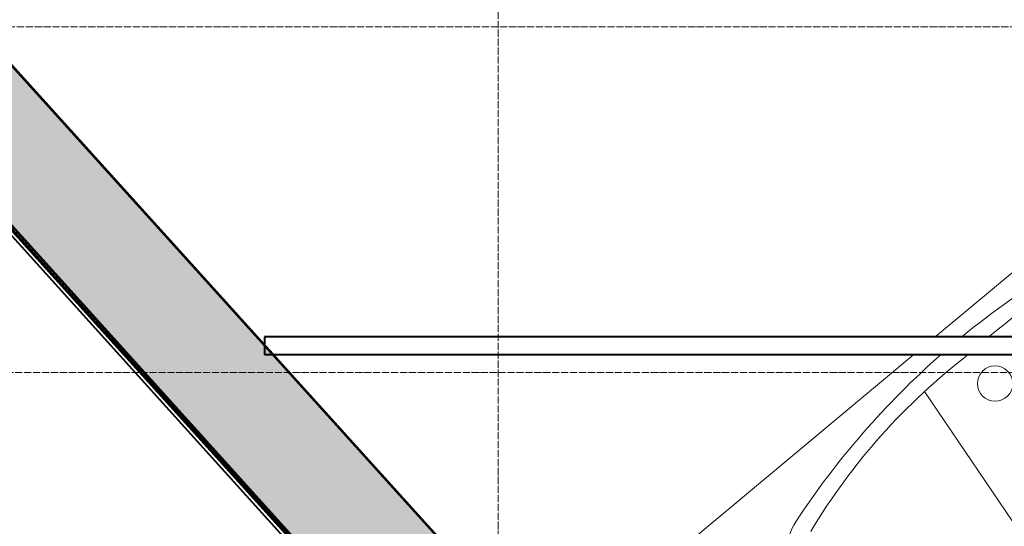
# Model space of a CAD drawing. Header units: millimetres. Extents: x -290 to 116110, y -2975 to 80225.
# Tile 17 of 247: x 53848 to 56609, y 14430 to 15851. Entities that reach past the tile are written whole.
import ezdxf

# ---------------------------------------------------------------- set-up
doc = ezdxf.new("R2010")
doc.units = ezdxf.units.MM
doc.linetypes.add('ADSK_Линия сетки', pattern=[25, 20, -2.5, 0, -2.5])
for name, color, linetype, lineweight in [('Оси', 7, 'Continuous', 9), ('Парковка', 7, 'Continuous', 18), ('Стены разрез', 7, 'Continuous', 40), ('Стены штриховка', 7, 'Continuous', 40), ('Элементы узлов', 7, 'Continuous', 18)]:
    doc.layers.add(name, color=color, linetype=linetype, lineweight=lineweight)

# ---------------------------------------------------------------- blocks, each defined once
blk = doc.blocks.new('199_Парковочные места 3 класса и МГН - Средний класс-V74-B2_-11_400__На лист секция 4_-11_400')
at = {"layer": 'Парковка', "color": 253, "true_color": 0xaaaaaa}
for p, q in [((0, 0), (1132.5, 0)), ((1210.5, 0), (2500, 0))]:
    blk.add_line(p, q, dxfattribs=at)
at = {"layer": 'Элементы узлов', "color": 253, "true_color": 0xaaaaaa}
blk.add_line((983.8, -1142.3), (1089.6, -98.7), dxfattribs=at)
blk.add_circle((1255.7, -208.4), 49.6, dxfattribs=at)
for centre, radius, start, end in [((1253.8, -2377.4), 2329.4, 91.506, 106.8716), ((1253.8, -2377.4), 2329.4, 91.506, 106.8716), ((1253.8, -2377.4), 2329.4, 73.1284, 89.6344), ((1253.8, -2377.4), 2329.4, 73.1284, 89.6344), ((1178.2, -1868.5), 1772, 87.6727, 109.2869), ((1329.5, -1868.5), 1772, 70.7131, 90.0277), ((617.5, -279.1), 136.8, 106.8716, 175.0665), ((617.5, -279.1), 136.8, 106.8716, 175.0665)]:
    blk.add_arc(centre, radius, start, end, dxfattribs=at)
blk = doc.blocks.new('135_SLK_GD_AR_rvt-1-B2_-11_400__На лист секция 4_-11_400')
at = {"layer": 'Стены разрез', "color": 253, "true_color": 0xaaaaaa}
for p, q in [((-13087857.4, -9276508.2), (-13076560.6, -9289010.6)), ((-13076560.5, -9289007.7), (-13087855.9, -9276506.8)), ((-13077259.7, -9284000.3), (-13081065.1, -9284000.3)), ((-13081065.1, -9284000.3), (-13081065.1, -9284050.3)), ((-13081065.1, -9284050.3), (-13077320.9, -9284050.3))]:
    blk.add_line(p, q, dxfattribs=at)
at = {"layer": 'Парковка', "color": 253, "lineweight": 18, "true_color": 0xaaaaaa, "rotation": 39.83186281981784}
blk.add_blockref('199_Парковочные места 3 класса и МГН - Средний класс-V74-B2_-11_400__На лист секция 4_-11_400', (-13080114.1, -9284775.7), dxfattribs=at)
blk = doc.blocks.new('135_SLK_GD_KR_rvt-1-B2_-11_400__На лист секция 4_-11_400')
at = {"layer": 'Стены разрез', "lineweight": 9, "true_color": 0xaaaaaa}
h = blk.add_hatch(dxfattribs=at)
h.set_pattern_fill('FP_12', color=253, style=0, pattern_type=2)
h.set_pattern_definition([(45, (0, 0), (-314.308964, 314.308964), []), (45, (314.3, 0), (-314.308964, 314.308964), [555.625, -111.125, 3.353, -107.772])])
h.paths.add_polyline_path([(-13071438, -9294679.9), (-13111492.9, -9250350.3), (-13111897.2, -9250350.3), (-13071841.6, -9294679.9), (-13071710.4, -9294679.9)])
at = {"layer": 'Стены разрез', "color": 253, "true_color": 0xaaaaaa}
for p, q in [((-13111912, -9250363.7), (-13071869.2, -9294679.9)), ((-13076560.6, -9289010.6), (-13087857.4, -9276508.2))]:
    blk.add_line(p, q, dxfattribs=at)
at = {"layer": 'Стены штриховка', "color": 253, "true_color": 0xaaaaaa}
for p, q in [((-13111904.6, -9250357), (-13071855.8, -9294679.9)), ((-13111901.6, -9250354.3), (-13071850.4, -9294679.9)), ((-13111898.7, -9250351.6), (-13071845, -9294679.9)), ((-13111897.2, -9250350.3), (-13071842.3, -9294679.9)), ((-13071842.3, -9294679.9), (-13111897.2, -9250350.3))]:
    blk.add_line(p, q, dxfattribs=at)
blk = doc.blocks.new('A$Cc005853f')
at = {"layer": 'Оси', "color": 253, "linetype": 'ADSK_Линия сетки', "true_color": 0xaaaaaa}
for p, q in [((53103.1, 2607.6), (53103.1, 76892.2)), ((62816.7, 14909.4), (2673, 14909.4)), ((96019.7, 13939.4), (2673.2, 13939.4))]:
    blk.add_line(p, q, dxfattribs=at)
at = {"lineweight": 5}
for name in ['135_SLK_GD_KR_rvt-1-B2_-11_400__На лист секция 4_-11_400', '135_SLK_GD_AR_rvt-1-B2_-11_400__На лист секция 4_-11_400']:
    blk.add_blockref(name, (13133512.8, 9298039.8), dxfattribs=at)

msp = doc.modelspace()

# ---------------------------------------------------------------- block references
msp.add_blockref('A$Cc005853f', (2087, 921.7))

doc.saveas('drawing.dxf')
